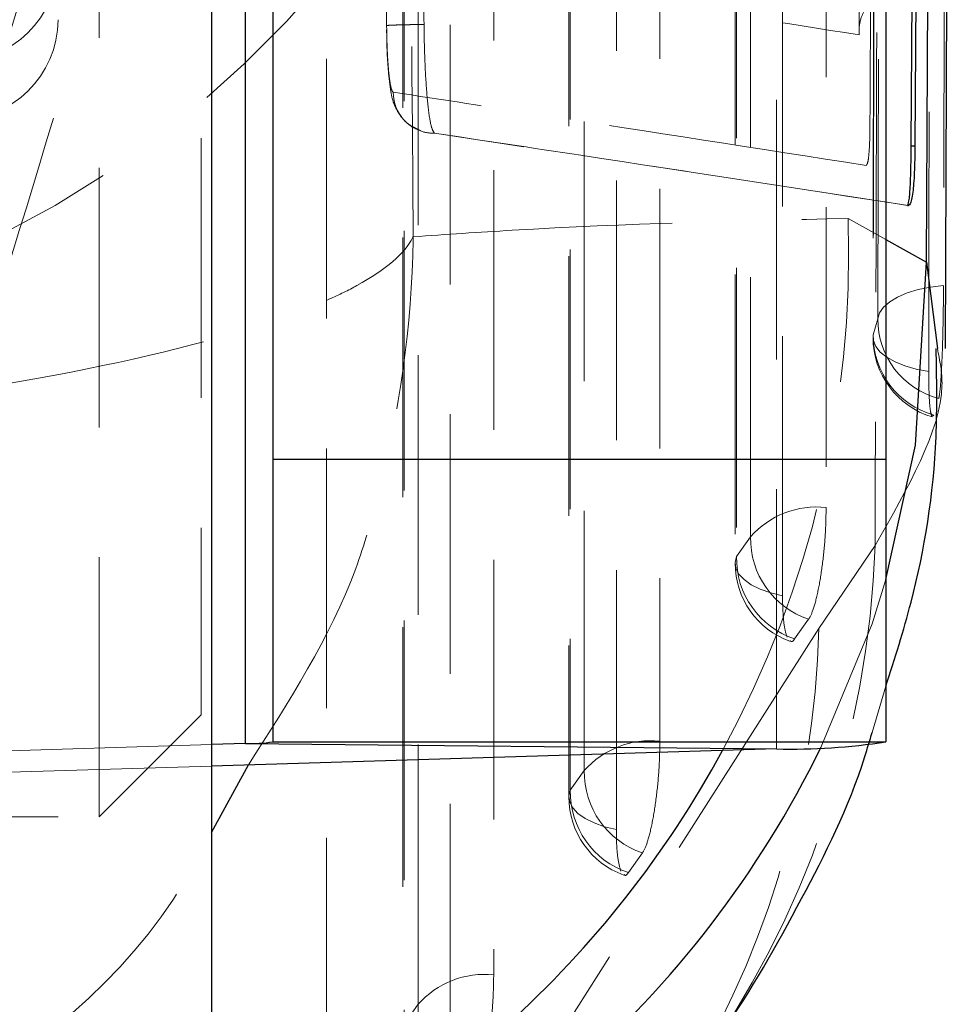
# Model space of a CAD drawing. Header units: millimetres. Extents: x 31 to 337, y 71 to 279.
# Tile 23 of 28: x 331.06 to 335.6, y 220.59 to 225.41. Entities that reach past the tile are written whole.
import ezdxf

# ---------------------------------------------------------------- set-up
doc = ezdxf.new("R2010")
doc.units = ezdxf.units.MM
doc.linetypes.add('HIDDEN', pattern=[1.905, 1.27, -0.635])

msp = doc.modelspace()

# ---------------------------------------------------------------- linework, layer by layer
at = {"color": 7, "linetype": 'Continuous', "lineweight": 25}
for p, q in [((332.2997, 237.2603), (332.2997, 223.2614)), ((335.2997, 237.2603), (335.2997, 223.2614)), ((331.9997, 230.2603), (331.9997, 206.1104)), ((335.4493, 226.2741), (335.4415, 224.7939)), ((335.5915, 223.802), (335.5991, 226.2916)), ((335.4232, 224.7939), (335.4415, 224.7939)), ((335.4044, 224.5022), (335.4107, 224.5022)), ((332.2997, 223.2614), (335.2997, 223.2614)), ((332.2997, 223.2614), (332.2997, 221.8784)), ((335.2997, 223.2614), (335.2997, 221.8784)), ((332.1657, 221.8697), (331.9997, 221.8647)), ((332.1657, 221.8697), (334.7638, 221.8435)), ((332.2997, 221.8784), (335.2997, 221.8784)), ((334.7638, 221.8435), (331.9997, 221.76))]:
    msp.add_line(p, q, dxfattribs=at)
at = {"color": 7, "linetype": 'HIDDEN', "lineweight": 18}
for p, q in [((331.4497, 221.5113), (331.4497, 236.2603)), ((331.9497, 236.2603), (331.9497, 222.0113)), ((334.7638, 221.8435), (334.7638, 235.8414)), ((335.2534, 233.2327), (335.2361, 223.8571)), ((334.561, 231.7841), (334.5616, 222.7521)), ((333.7484, 229.9695), (333.7483, 221.6089)), ((332.936, 228.1548), (332.935, 220.4657)), ((332.5629, 220.1383), (332.5616, 225.6227)), ((333.0914, 224.8554), (333.0888, 224.8566)), ((333.0904, 224.8554), (333.0904, 224.8554)), ((333.0904, 224.8554), (333.0914, 224.8554)), ((335.4107, 224.5022), (333.0914, 224.8554)), ((335.1142, 224.4383), (335.2997, 224.3356)), ((335.2375, 223.8697), (335.2597, 223.9482)), ((335.5336, 223.4764), (335.5268, 223.4711)), ((334.5685, 222.7847), (334.6371, 222.8811)), ((335.2463, 222.8387), (334.9716, 222.4325)), ((334.9213, 222.4784), (334.8527, 222.382)), ((335.2319, 221.9248), (335.2997, 222.1512)), ((331.4497, 221.5113), (331.9497, 222.0113)), ((331.9997, 221.8647), (325.5356, 221.6693)), ((331.9997, 221.76), (328.1336, 221.6431)), ((333.7553, 221.6415), (333.8238, 221.7379)), ((318.5497, 221.5113), (331.4497, 221.5113)), ((334.108, 221.3352), (334.0394, 221.2388)), ((332.9419, 220.4984), (333.0105, 220.5947))]:
    msp.add_line(p, q, dxfattribs=at)
at = {"color": 8, "linetype": 'Continuous', "lineweight": 25}
for p, q in [((332.1657, 221.8697), (332.1657, 226.2738)), ((335.4232, 224.7939), (335.4312, 226.2738)), ((335.4988, 224.2252), (335.5082, 226.2916)), ((335.2997, 224.3356), (335.4988, 224.2252)), ((335.4988, 224.2252), (335.5512, 223.8025)), ((331.9997, 221.4356), (332.1799, 221.7654))]:
    msp.add_line(p, q, dxfattribs=at)
at = {"color": 7, "linetype": 'HIDDEN', "lineweight": 18, "flags": 128}
for points in [[(335.6048, 233.4805), (335.603, 232.7547), (335.5959, 229.8313), (335.5812, 224.1111)], [(335.2597, 223.9482), (335.2614, 224.6791), (335.2681, 227.6028), (335.2804, 233.3186)], [(335.2553, 233.2467), (335.254, 232.5157), (335.2486, 229.592), (335.2375, 223.8697)], [(335.5088, 223.6894), (335.51, 224.4089), (335.5147, 227.3324), (335.5233, 233.0656)], [(335.0063, 232.1137), (335.0064, 231.3829), (335.0066, 228.4599), (335.007, 223.025)], [(334.6371, 222.8811), (334.637, 223.6118), (334.6368, 226.5349), (334.6364, 231.9697)], [(334.5679, 231.8167), (334.568, 231.086), (334.5682, 228.1629), (334.5685, 222.7847)], [(334.7938, 222.5921), (334.7937, 223.3229), (334.7935, 226.246), (334.7932, 231.6242)], [(334.1937, 230.299), (334.1937, 229.5682), (334.1937, 226.6451), (334.1937, 221.8818)], [(333.8238, 221.7379), (333.8238, 222.4687), (333.8238, 225.3917), (333.8238, 230.155)], [(333.7554, 230.0021), (333.7553, 229.2713), (333.7553, 226.3482), (333.7553, 221.6415)], [(333.9805, 221.4489), (333.9805, 222.1797), (333.9806, 225.1028), (333.9807, 229.8095)], [(333.3812, 228.4843), (333.3812, 227.7535), (333.3809, 224.8304), (333.3804, 220.7386)], [(333.0105, 220.5947), (333.0106, 221.3255), (333.0109, 224.2485), (333.0114, 228.3404)], [(332.9429, 228.1874), (332.9428, 227.4566), (332.9424, 224.5336), (332.9419, 220.4984)], [(333.1671, 220.3058), (333.1672, 221.0365), (333.1676, 223.9596), (333.1682, 227.9948)], [(335.5812, 224.1111), (335.5176, 224.1029), (335.458, 224.0904), (335.4039, 224.0738), (335.3568, 224.0535), (335.3179, 224.0302), (335.2883, 224.0044), (335.2687, 223.9768), (335.2597, 223.9482)], [(335.5088, 223.6894), (335.4482, 223.7012), (335.3928, 223.7171), (335.344, 223.7368), (335.3032, 223.7596), (335.2714, 223.785), (335.2495, 223.8123), (335.2381, 223.8408), (335.2375, 223.8697)], [(334.5685, 222.7847), (334.5617, 222.7558), (334.5657, 222.7268), (334.5806, 222.6985), (334.6059, 222.6717), (334.6409, 222.647), (334.6847, 222.6251), (334.7361, 222.6067), (334.7938, 222.5921)], [(334.9817, 221.8511), (335.2315, 222.456), (335.2997, 222.6726)], [(334.9716, 222.4325), (333.1232, 219.535), (332.8772, 219.1493)], [(333.7553, 221.6415), (333.7484, 221.6126), (333.7525, 221.5837), (333.7673, 221.5554), (333.7926, 221.5285), (333.8276, 221.5038), (333.8714, 221.4819), (333.9228, 221.4635), (333.9805, 221.4489)]]:
    msp.add_lwpolyline(points, dxfattribs=at)
at = {"color": 8, "linetype": 'Continuous', "lineweight": 25, "flags": 128}
msp.add_lwpolyline([(335.2997, 222.6726), (335.444, 223.3294), (335.4988, 224.2252)], dxfattribs=at)
at = {"color": 7, "linetype": 'HIDDEN', "lineweight": 18}
for centre, radius, start, end in [((330.7542, 225.7002), 0.4955, 269.4779, 359.468), ((328.7426, 228.7991), 4.9673, 266.6754, 320.2482), ((330.7542, 225.4151), 0.4955, 269.4779, 359.468), ((330.0258, 224.2652), 5.0913, 331.4961, 1.9486), ((335.6629, 223.9463), 0.4032, 179.7354, 254.8847), ((335.6424, 223.8563), 0.406, 179.8852, 253.3551), ((335.6424, 223.8664), 0.4049, 179.5385, 254.4178), ((334.9614, 222.5949), 0.4325, 83.9503, 138.5769), ((335.0531, 222.873), 0.4161, 178.8894, 251.5354), ((330.6011, 222.991), 4.6476, 324.0825, 358.1226), ((334.9845, 222.7766), 0.4161, 178.8895, 251.5347), ((334.9676, 222.7521), 0.406, 180.0037, 250.1711), ((330.4243, 222.5527), 4.5489, 327.3101, 358.4863), ((334.1481, 221.4517), 0.4325, 83.9455, 138.574), ((334.2398, 221.7298), 0.4161, 178.8856, 251.5313), ((334.1712, 221.6334), 0.4161, 178.8853, 251.5308), ((334.1543, 221.6089), 0.406, 179.9993, 250.166), ((333.3348, 220.3085), 0.4325, 83.9389, 138.5682), ((333.4265, 220.5866), 0.4161, 178.8797, 251.5248)]:
    msp.add_arc(centre, radius, start, end, dxfattribs=at)
at = {"color": 7, "linetype": 'Continuous', "lineweight": 25}
for centre, radius, end in [((332.1818, 222.6555), 0.7859, 278.6265), ((334.8281, 224.9867), 3.1439, 278.6261)]:
    msp.add_arc(centre, radius, 268.8269, end, dxfattribs=at)
at = {"color": 8, "linetype": 'Continuous', "lineweight": 25}
for centre, radius, start, end in [((330.3864, 224.105), 5.1183, 288.3725, 333.8732), ((330.0482, 224.2521), 5.0653, 292.6593, 331.5057)]:
    msp.add_arc(centre, radius, start, end, dxfattribs=at)
at = {"color": 7, "linetype": 'HIDDEN', "lineweight": 18}
for points, knots in [([(335.2662, 233.2816), (335.2656, 233.1598), (335.2624, 232.5507), (335.2491, 229.9927), (335.2348, 227.3128), (335.2225, 225.1202), (335.2212, 224.8765)], [0, 0, 0, 0, 0.043478, 0.217388, 0.913028, 1, 1, 1, 1]), ([(335.1687, 225.3365), (335.1694, 225.4583), (335.1731, 226.0673), (335.1885, 228.6529), (335.2023, 231.1166), (335.2134, 233.093)], [0, 0, 0, 0, 0.047112, 0.235562, 1, 1, 1, 1]), ([(335.2787, 232.968), (335.2731, 231.1606), (335.2625, 227.7847), (335.2514, 224.4077), (335.2463, 222.8387)], [0, 0, 0, 0, 0.535379, 1, 1, 1, 1]), ([(332.9352, 232.8998), (332.9428, 231.4683), (332.9581, 228.6179), (332.9766, 225.7676), (332.9857, 224.3488)], [0, 0, 0, 0, 0.502233, 1, 1, 1, 1]), ([(332.8565, 225.3812), (332.8554, 225.5165), (332.8499, 226.193), (332.8304, 228.6716), (332.8147, 231.015), (332.8025, 232.8171)], [0, 0, 0, 0, 0.054587, 0.272933, 1, 1, 1, 1]), ([(333.0395, 225.3874), (333.0385, 225.5227), (333.0332, 226.1992), (333.0146, 228.6778), (332.9996, 231.0211), (332.988, 232.8233)], [0, 0, 0, 0, 0.054586, 0.272931, 1, 1, 1, 1]), ([(330.1617, 222.4256), (330.3473, 223.0706), (330.7223, 224.3744), (331.278, 226.2344), (331.8093, 227.9553), (332.1349, 228.9748), (332.2993, 229.4892)], [0, 0, 0, 0, 0.264602, 0.534942, 0.76534, 1, 1, 1, 1]), ([(325.679, 224.9744), (325.8855, 225.1306), (326.5968, 225.6686), (327.8562, 226.5925), (329.3208, 227.61), (330.6488, 228.4872), (331.4232, 228.9756), (331.8126, 229.2212)], [0, 0, 0, 0, 0.103281, 0.355632, 0.614041, 0.805916, 1, 1, 1, 1]), ([(332.2993, 228.5842), (332.1137, 227.9392), (331.7387, 226.6354), (331.183, 224.7754), (330.6517, 223.0546), (330.3261, 222.035), (330.1617, 221.5206)], [0, 0, 0, 0, 0.2646024, 0.5349423, 0.7653403, 1, 1, 1, 1]), ([(331.8126, 228.3162), (331.4273, 228.0256), (330.653, 227.4416), (329.3382, 226.4892), (327.8698, 225.4752), (326.6096, 224.6541), (325.8855, 224.1991), (325.679, 224.0693)], [0, 0, 0, 0, 0.19205, 0.385956, 0.637933, 0.896719, 1, 1, 1, 1]), ([(332.9112, 225.6886), (333.2915, 225.6296), (334.0511, 225.5117), (334.7965, 225.3948), (335.1687, 225.3365)], [0, 0, 0, 0, 0.50076, 1, 1, 1, 1]), ([(335.1687, 225.3365), (335.1686, 225.3373), (335.1682, 225.3421), (335.1669, 225.3706), (335.1742, 225.4188), (335.2043, 225.4752), (335.2472, 225.516), (335.2975, 225.5419), (335.3344, 225.5463), (335.3516, 225.5483)], [0, 0, 0, 0, 0.008686, 0.049184, 0.289069, 0.49653, 0.677747, 0.849965, 1, 1, 1, 1]), ([(332.8565, 225.3812), (332.8561, 225.3815), (332.8552, 225.382), (332.865, 225.3829), (332.8825, 225.3838), (332.9077, 225.3847), (332.9394, 225.3855), (332.9762, 225.3863), (333.0104, 225.3869), (333.0319, 225.3872), (333.0395, 225.3873)], [0, 0, 0, 0, 0.132506, 0.265018, 0.397527, 0.530046, 0.662569, 0.795084, 0.927596, 1, 1, 1, 1]), ([(332.8883, 225.0562), (332.8861, 225.0581), (332.8807, 225.063), (332.8722, 225.1027), (332.8642, 225.1763), (332.8584, 225.273), (332.8571, 225.3452), (332.8565, 225.3812)], [0, 0, 0, 0, 0.141854, 0.356465, 0.570483, 0.785871, 1, 1, 1, 1]), ([(333.0888, 224.8566), (333.0834, 224.8665), (333.0726, 224.8864), (333.058, 224.9875), (333.0467, 225.1285), (333.041, 225.2705), (333.0399, 225.3582), (333.0395, 225.3873)], [0, 0, 0, 0, 0.222627, 0.445239, 0.667641, 0.889677, 1, 1, 1, 1]), ([(332.8565, 225.3609), (332.8568, 225.3368), (332.8574, 225.2672), (332.8639, 225.1581), (332.875, 225.0667), (332.8878, 224.9999), (332.9315, 224.9238), (332.9785, 224.8838), (333.0095, 224.8735), (333.0152, 224.8716)], [0, 0, 0, 0, 0.110705, 0.319488, 0.543661, 0.715786, 0.835587, 0.969518, 1, 1, 1, 1]), ([(335.2023, 224.6978), (334.6728, 224.7804), (333.9098, 224.8994), (333.1276, 225.0195), (332.8883, 225.0562)], [0, 0, 0, 0, 0.6940825, 1, 1, 1, 1]), ([(332.8883, 225.0562), (332.8903, 225.0355), (332.8939, 224.9982), (332.9203, 224.944), (332.959, 224.8978), (332.9974, 224.8798), (333.0151, 224.8714)], [0, 0, 0, 0, 0.260535, 0.467344, 0.753935, 1, 1, 1, 1]), ([(333.0151, 224.8714), (333.0179, 224.8698), (333.0403, 224.8567), (333.067, 224.856), (333.0904, 224.8554)], [0, 0, 0, 0, 0.12389, 1, 1, 1, 1]), ([(333.0888, 224.8566), (333.0894, 224.856), (333.0899, 224.8554), (333.0904, 224.8554), (333.0904, 224.8554)], [0, 0, 0, 0, 0.997651, 1, 1, 1, 1]), ([(333.0904, 224.8554), (333.3297, 224.8194), (334.1119, 224.7016), (334.8749, 224.5839), (335.4044, 224.5022)], [0, 0, 0, 0, 0.3059266, 1, 1, 1, 1]), ([(335.2212, 224.8765), (335.2209, 224.8602), (335.2204, 224.8124), (335.2169, 224.7515), (335.2105, 224.7055), (335.205, 224.7003), (335.2023, 224.6978)], [0, 0, 0, 0, 0.156191, 0.457136, 0.72974, 1, 1, 1, 1]), ([(335.4043, 224.5022), (335.4044, 224.5022), (335.4044, 224.5022), (335.4045, 224.5022), (335.4045, 224.5022)], [0, 0, 0, 0, 0.956538, 1, 1, 1, 1]), ([(332.9857, 224.3488), (333.148, 224.3599), (333.8732, 224.4095), (334.5719, 224.4257), (335.1142, 224.4383)], [0, 0, 0, 0, 0.22378, 1, 1, 1, 1]), ([(328.8212, 223.3978), (329.3168, 223.4357), (330.3637, 223.5158), (331.6994, 223.744), (332.4116, 223.9604), (332.8257, 224.1643), (332.9464, 224.2682), (332.9853, 224.3479), (332.9857, 224.3488)], [0, 0, 0, 0, 0.229688, 0.485096, 0.748421, 0.80477, 0.997794, 1, 1, 1, 1]), ([(332.1799, 221.7654), (332.3795, 222.0761), (332.6469, 222.4923), (332.9005, 223.3688), (332.9811, 223.9185), (332.9857, 224.344), (332.9857, 224.3488)], [0, 0, 0, 0, 0.397087, 0.532022, 0.994712, 1, 1, 1, 1]), ([(335.5812, 224.1111), (335.581, 224.0757), (335.5806, 223.9989), (335.5782, 223.8697), (335.5741, 223.7432), (335.5684, 223.6393), (335.5627, 223.5799), (335.559, 223.5626), (335.5578, 223.557)], [0, 0, 0, 0, 0.160471, 0.348327, 0.53602, 0.723282, 0.910094, 1, 1, 1, 1]), ([(335.5512, 223.8025), (335.5633, 223.7437), (335.6162, 223.4851), (335.4075, 223.1205), (335.2463, 222.8387)], [0, 0, 0, 0, 0.227233, 1, 1, 1, 1]), ([(335.5244, 223.4692), (335.5215, 223.4782), (335.5157, 223.4962), (335.5101, 223.5757), (335.5088, 223.6486), (335.5088, 223.6888), (335.5088, 223.6894)], [0, 0, 0, 0, 0.3309016, 0.662547, 0.9949871, 1, 1, 1, 1]), ([(335.007, 223.025), (335.0063, 222.9848), (335.0047, 222.9031), (334.9927, 222.7697), (334.9745, 222.646), (334.9517, 222.546), (334.9331, 222.4965), (334.9232, 222.4813), (334.9213, 222.4784)], [0, 0, 0, 0, 0.185824, 0.377793, 0.569763, 0.761727, 0.953703, 1, 1, 1, 1]), ([(334.8157, 222.3898), (334.8104, 222.408), (334.7999, 222.4445), (334.7943, 222.5247), (334.7939, 222.5778), (334.7938, 222.5921)], [0, 0, 0, 0, 0.421898, 0.843802, 1, 1, 1, 1]), ([(334.8527, 222.382), (334.8468, 222.374), (334.8391, 222.3638), (334.833, 222.3716), (334.8316, 222.3732)], [0, 0, 0, 0, 0.784131, 1, 1, 1, 1]), ([(334.1937, 221.8818), (334.193, 221.8416), (334.1915, 221.7599), (334.1794, 221.6265), (334.1612, 221.5028), (334.1384, 221.4028), (334.1199, 221.3533), (334.1099, 221.3381), (334.108, 221.3352)], [0, 0, 0, 0, 0.185818, 0.377787, 0.56976, 0.761732, 0.953701, 1, 1, 1, 1]), ([(329.2165, 219.4215), (329.6901, 219.6085), (330.6903, 220.0035), (331.6559, 220.7758), (331.958, 221.3556), (331.9997, 221.4356)], [0, 0, 0, 0, 0.436703, 0.922281, 1, 1, 1, 1]), ([(334.0024, 221.2465), (333.9971, 221.2648), (333.9866, 221.3012), (333.981, 221.3814), (333.9806, 221.4346), (333.9805, 221.4489)], [0, 0, 0, 0, 0.4217022, 0.8433977, 1, 1, 1, 1]), ([(334.0394, 221.2388), (334.0335, 221.2308), (334.0258, 221.2206), (334.0197, 221.2284), (334.0183, 221.2301)], [0, 0, 0, 0, 0.782972, 1, 1, 1, 1]), ([(333.3804, 220.7386), (333.3797, 220.6985), (333.3781, 220.6168), (333.366, 220.4835), (333.3479, 220.3597), (333.325, 220.2597), (333.3065, 220.2102), (333.2966, 220.1949), (333.2946, 220.192)], [0, 0, 0, 0, 0.185506, 0.37748, 0.569453, 0.761416, 0.953386, 1, 1, 1, 1])]:
    msp.add_open_spline(points, degree=3, knots=knots, dxfattribs=at)
at = {"color": 7, "linetype": 'Continuous', "lineweight": 25}
for points, knots in [([(335.4045, 224.5022), (335.4045, 224.5022), (335.4069, 224.5022), (335.4128, 224.5171), (335.419, 224.5889), (335.4223, 224.6908), (335.4232, 224.7657), (335.4232, 224.7938), (335.4232, 224.7939)], [0, 0, 0, 0, 0.0001022, 0.2685905, 0.5417617, 0.8434156, 0.9998999, 1, 1, 1, 1]), ([(335.4415, 224.7939), (335.4408, 224.7481), (335.4393, 224.6565), (335.4311, 224.5566), (335.421, 224.5072), (335.4133, 224.5035), (335.4107, 224.5022)], [0, 0, 0, 0, 0.272317, 0.544624, 0.844595, 1, 1, 1, 1]), ([(335.2997, 222.1512), (335.3428, 222.2861), (335.4643, 222.6665), (335.5561, 223.2306), (335.548, 223.6577), (335.5452, 223.8026)], [0, 0, 0, 0, 0.26632, 0.7511, 1, 1, 1, 1]), ([(334.3577, 220.2698), (334.4068, 220.334), (334.596, 220.5815), (334.8807, 221.0901), (335.133, 221.5847), (335.2204, 221.8852), (335.2319, 221.9248)], [0, 0, 0, 0, 0.1442572, 0.5560555, 0.9415024, 1, 1, 1, 1])]:
    msp.add_open_spline(points, degree=3, knots=knots, dxfattribs=at)

doc.saveas('drawing.dxf')
